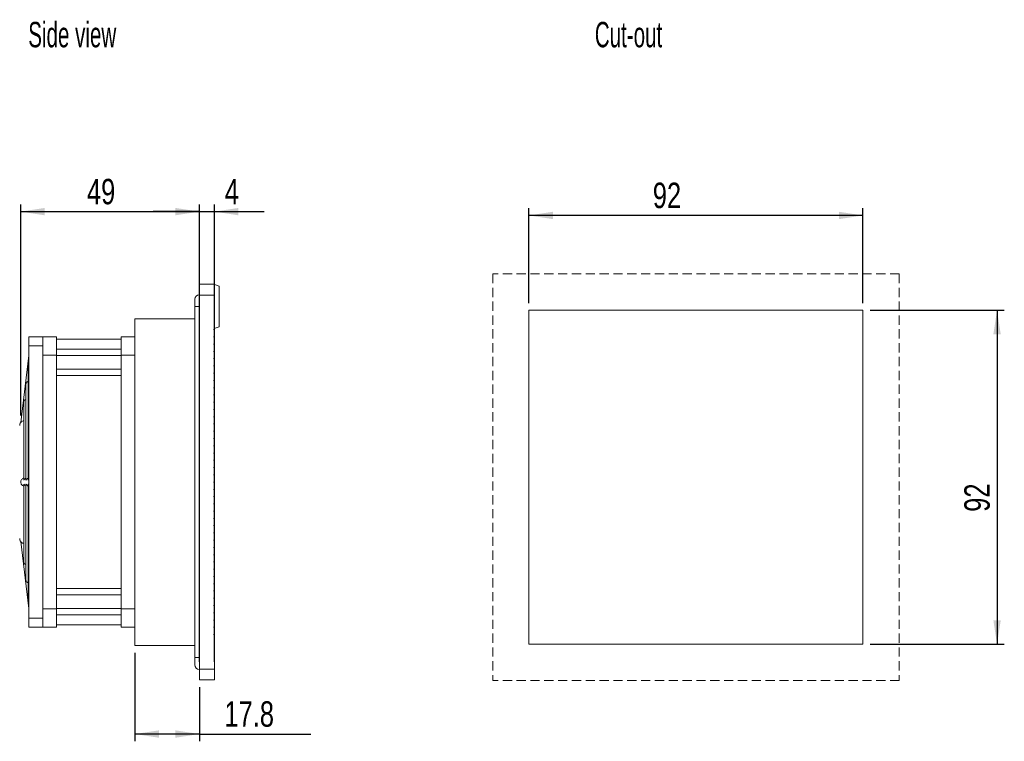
# Model space of a CAD drawing. Header units: millimetres. Extents: x 58 to 529, y 70 to 384.
# Tile 5 of 5: x 257 to 529, y 185 to 384. Entities that reach past the tile are written whole.
import ezdxf

# ---------------------------------------------------------------- set-up
doc = ezdxf.new("R2010")
doc.units = ezdxf.units.MM
doc.header["$LTSCALE"] = 2
doc.linetypes.add('HIDDEN', pattern=[1.905, 1.27, -0.635])
doc.layers.add('AA', color=7, linetype='Continuous')
doc.styles.add('SLDTEXTSTYLE0', font='TXT', dxfattribs={"width": 0.75})
doc.styles.add('SLDTEXTSTYLE1', font='TXT', dxfattribs={"width": 0.605})
doc.dimstyles.new('SLDDIMSTYLE0', dxfattribs={"dimtxt": 7, "dimasz": 6.604, "dimexe": 0, "dimexo": 0.0625, "dimgap": 1.75, "dimtad": 1, "dimrnd": 1e-09, "dimzin": 12, "dimdsep": 46, "dimtxsty": 'SLDTEXTSTYLE0', "dimsah": 1, "dimcen": 0.09, "dimadec": 0, "dimazin": 3, "dimtfac": 1, "dimtofl": 0, "dimtmove": 0, "dimatfit": 3, "dimfxl": 1, "dimfrac": 2, "dimtolj": 1, "dimtzin": 12, "dimarcsym": 0})
doc.dimstyles.new('SLDDIMSTYLE1', dxfattribs={"dimtxt": 7, "dimasz": 6.604, "dimexe": 0, "dimexo": 0.0625, "dimgap": 1.75, "dimtad": 1, "dimdec": 0, "dimrnd": 1e-09, "dimzin": 12, "dimdsep": 46, "dimtxsty": 'SLDTEXTSTYLE0', "dimsah": 1, "dimcen": 0.09, "dimadec": 0, "dimazin": 3, "dimtfac": 1, "dimtmove": 0, "dimatfit": 0, "dimfxl": 1, "dimfrac": 2, "dimtolj": 1, "dimtzin": 12, "dimarcsym": 0})
doc.dimstyles.new('SLDDIMSTYLE2', dxfattribs={"dimtxt": 7, "dimasz": 6.604, "dimexe": 0, "dimexo": 0.0625, "dimgap": 1.75, "dimtad": 1, "dimdec": 0, "dimrnd": 1e-09, "dimzin": 12, "dimdsep": 46, "dimtxsty": 'SLDTEXTSTYLE0', "dimsah": 1, "dimcen": 0.09, "dimadec": 0, "dimazin": 3, "dimtfac": 1, "dimtdec": 0, "dimtofl": 0, "dimtmove": 0, "dimatfit": 3, "dimfxl": 1, "dimfrac": 2, "dimtolj": 1, "dimtzin": 12, "dimarcsym": 0})
doc.dimstyles.new('SLDDIMSTYLE3', dxfattribs={"dimtxt": 7, "dimasz": 6.604, "dimexe": 0, "dimexo": 0.0625, "dimgap": 1.75, "dimtad": 1, "dimdec": 1, "dimrnd": 1e-09, "dimzin": 12, "dimdsep": 46, "dimtxsty": 'SLDTEXTSTYLE0', "dimsah": 1, "dimcen": 0.09, "dimadec": 0, "dimazin": 3, "dimtfac": 1, "dimtdec": 1, "dimtofl": 0, "dimtmove": 0, "dimatfit": 3, "dimfxl": 1, "dimfrac": 2, "dimtolj": 1, "dimtzin": 12, "dimarcsym": 0})

# ---------------------------------------------------------------- blocks, each defined once
blk = doc.blocks.new('*D1')
at = {"layer": 'AA'}
for p, q in [((397.68, 305.83), (397.68, 331.95)), ((489.68, 305.83), (489.68, 331.95)), ((489.68, 329.95), (397.68, 329.95))]:
    blk.add_line(p, q, dxfattribs=at)
for points in [[(397.68, 329.95), (404.29, 328.94), (404.29, 330.97)], [(489.68, 329.95), (483.08, 330.97), (483.08, 328.94)]]:
    blk.add_solid(points, dxfattribs=at)
at = {"layer": 'AA', "insert": (431.79, 338.98, 0.1), "char_height": 7, "attachment_point": 1, "style": 'SLDTEXTSTYLE0'}
blk.add_mtext('92', dxfattribs=at)
blk = doc.blocks.new('*D2')
at = {"layer": 'AA'}
for p, q in [((491.68, 303.83), (528.63, 303.83)), ((526.63, 303.83), (526.63, 211.83)), ((491.68, 211.83), (528.63, 211.83))]:
    blk.add_line(p, q, dxfattribs=at)
for points in [[(526.63, 303.83), (525.62, 297.23), (527.65, 297.23)], [(526.63, 211.83), (527.65, 218.43), (525.62, 218.43)]]:
    blk.add_solid(points, dxfattribs=at)
at = {"layer": 'AA', "insert": (517.61, 248.31, 0.1), "char_height": 7, "attachment_point": 1, "rotation": 90, "style": 'SLDTEXTSTYLE0'}
blk.add_mtext('92', dxfattribs=at)
blk = doc.blocks.new('*D5')
at = {"layer": 'AA'}
for p, q in [((306.88, 331.01), (294.18, 331.01)), ((306.88, 207.01), (306.88, 333.01)), ((306.88, 331.01), (311.03, 331.01)), ((311.03, 207.01), (311.03, 333.01)), ((311.03, 331.01), (324.73, 331.01))]:
    blk.add_line(p, q, dxfattribs=at)
for points in [[(306.88, 331.01), (300.27, 332.02), (300.27, 329.99)], [(311.03, 331.01), (317.63, 329.99), (317.63, 332.02)]]:
    blk.add_solid(points, dxfattribs=at)
at = {"layer": 'AA', "insert": (313.87, 340.03, 0.1), "char_height": 7, "attachment_point": 1, "style": 'SLDTEXTSTYLE0'}
blk.add_mtext('4', dxfattribs=at)
blk = doc.blocks.new('*D6')
at = {"layer": 'AA'}
for p, q in [((257.66, 274.89), (257.66, 333.01)), ((257.66, 331.01), (306.88, 331.01)), ((306.88, 313.01), (306.88, 333.01))]:
    blk.add_line(p, q, dxfattribs=at)
for points in [[(257.66, 331.01), (264.26, 329.99), (264.26, 332.02)], [(306.88, 331.01), (300.27, 332.02), (300.27, 329.99)]]:
    blk.add_solid(points, dxfattribs=at)
at = {"layer": 'AA', "insert": (275.9, 340.03, 0.1), "char_height": 7, "attachment_point": 1, "style": 'SLDTEXTSTYLE0'}
blk.add_mtext('49', dxfattribs=at)
blk = doc.blocks.new('*D7')
at = {"layer": 'AA'}
for p, q in [((289.13, 209.51), (289.13, 185.1)), ((306.88, 200.01), (306.88, 185.1)), ((306.88, 187.1), (289.13, 187.1)), ((306.88, 187.1), (337.56, 187.1))]:
    blk.add_line(p, q, dxfattribs=at)
for points in [[(289.13, 187.1), (295.73, 186.08), (295.73, 188.12)], [(306.88, 187.1), (300.27, 188.12), (300.27, 186.08)]]:
    blk.add_solid(points, dxfattribs=at)
at = {"layer": 'AA', "insert": (313.77, 196.12, 0.1), "char_height": 7, "attachment_point": 1, "style": 'SLDTEXTSTYLE0'}
blk.add_mtext('17.8', dxfattribs=at)

msp = doc.modelspace()

# ---------------------------------------------------------------- linework, layer by layer
at = {"color": 7, "linetype": 'Continuous', "lineweight": 15}
for p, q in [((306.877, 311.008), (306.877, 308.008)), ((306.877, 311.008), (311.027, 311.008)), ((311.027, 311.008), (311.027, 308.008)), ((312.327, 310.483), (311.027, 310.954)), ((312.327, 310.483), (312.327, 299.283)), ((305.627, 306.858), (305.627, 304.858)), ((306.877, 308.008), (311.027, 308.008)), ((306.877, 308.008), (306.877, 205.008)), ((311.027, 308.008), (311.027, 299.102)), ((305.627, 304.858), (305.627, 208.158)), ((289.127, 301.508), (305.627, 301.508)), ((289.127, 301.508), (289.127, 211.508)), ((312.327, 299.283), (310.904, 298.768)), ((263.727, 296.508), (259.927, 296.508)), ((259.927, 296.508), (259.927, 294.008)), ((267.537, 296.508), (263.727, 296.508)), ((263.727, 294.008), (263.727, 296.508)), ((267.537, 291.428), (267.537, 296.508)), ((285.317, 295.878), (267.537, 295.878)), ((289.127, 296.508), (285.317, 296.508)), ((285.317, 296.508), (285.317, 291.428)), ((311.027, 297.914), (311.027, 297.102)), ((311.027, 295.914), (311.027, 295.102)), ((259.927, 294.008), (263.727, 294.008)), ((259.927, 294.008), (259.927, 219.008)), ((263.727, 219.008), (263.727, 294.008)), ((285.317, 293.105), (267.537, 293.105)), ((311.027, 293.914), (311.027, 293.102)), ((259.927, 291.373), (257.658, 272.893)), ((263.727, 291.428), (267.537, 291.428)), ((263.727, 291.428), (263.727, 221.588)), ((267.537, 291.428), (267.537, 221.588)), ((267.537, 291.377), (285.317, 291.377)), ((285.317, 291.428), (289.127, 291.428)), ((285.317, 221.588), (285.317, 291.428)), ((311.027, 291.914), (311.027, 291.102)), ((285.317, 287.567), (267.537, 287.567)), ((311.027, 289.914), (311.027, 289.102)), ((311.027, 287.914), (311.027, 287.102)), ((267.537, 285.84), (285.317, 285.84)), ((311.027, 285.914), (311.027, 285.102)), ((311.027, 283.914), (311.027, 283.102)), ((311.027, 281.914), (311.027, 281.102)), ((311.027, 279.914), (311.027, 279.102)), ((311.027, 277.914), (311.027, 277.102)), ((311.027, 275.914), (311.027, 275.102)), ((311.027, 273.914), (311.027, 273.102)), ((311.027, 271.914), (311.027, 271.102)), ((311.027, 269.914), (311.027, 269.102)), ((311.027, 267.914), (311.027, 267.102)), ((311.027, 265.914), (311.027, 265.102)), ((311.027, 263.914), (311.027, 263.102)), ((311.027, 261.914), (311.027, 261.102)), ((311.027, 259.914), (311.027, 259.102)), ((311.027, 257.914), (311.027, 257.102)), ((311.027, 255.914), (311.027, 255.102)), ((311.027, 253.914), (311.027, 253.102)), ((311.027, 251.914), (311.027, 251.102)), ((311.027, 249.914), (311.027, 249.102)), ((311.027, 247.914), (311.027, 247.102)), ((311.027, 245.914), (311.027, 245.102)), ((311.027, 243.914), (311.027, 243.102)), ((311.027, 241.914), (311.027, 241.102)), ((257.658, 240.123), (259.927, 221.643)), ((311.027, 239.914), (311.027, 239.102)), ((311.027, 237.914), (311.027, 237.102)), ((311.027, 235.914), (311.027, 235.102)), ((311.027, 233.914), (311.027, 233.102)), ((311.027, 231.914), (311.027, 231.102)), ((311.027, 229.914), (311.027, 229.102)), ((311.027, 227.914), (311.027, 227.102)), ((267.537, 227.176), (285.317, 227.176)), ((285.317, 225.449), (267.537, 225.449)), ((311.027, 225.914), (311.027, 225.102)), ((311.027, 223.914), (311.027, 223.102)), ((267.537, 221.588), (263.727, 221.588)), ((267.537, 221.639), (285.317, 221.639)), ((267.537, 216.508), (267.537, 221.588)), ((285.317, 219.912), (267.537, 219.912)), ((289.127, 221.588), (285.317, 221.588)), ((285.317, 221.588), (285.317, 216.508)), ((311.027, 221.914), (311.027, 221.102)), ((311.027, 219.914), (311.027, 219.102)), ((259.927, 219.008), (263.727, 219.008)), ((259.927, 219.008), (259.927, 216.508)), ((263.727, 216.508), (263.727, 219.008)), ((267.537, 217.138), (285.317, 217.138)), ((311.027, 217.914), (311.027, 217.102)), ((259.927, 216.508), (263.727, 216.508)), ((263.727, 216.508), (267.537, 216.508)), ((285.317, 216.508), (289.127, 216.508)), ((311.027, 215.914), (311.027, 215.102)), ((311.027, 213.914), (311.027, 205.008)), ((289.127, 211.508), (305.627, 211.508)), ((305.627, 208.158), (305.627, 206.158)), ((306.877, 205.008), (311.027, 205.008)), ((306.877, 205.008), (306.877, 202.008)), ((311.027, 205.008), (311.027, 202.008)), ((306.877, 202.008), (311.027, 202.008))]:
    msp.add_line(p, q, dxfattribs=at)
at = {"color": 8, "linetype": 'Continuous', "lineweight": 15}
for p, q in [((305.627, 304.858), (306.877, 304.858)), ((305.627, 208.158), (306.877, 208.158))]:
    msp.add_line(p, q, dxfattribs=at)
at = {"color": 7, "linetype": 'Continuous', "lineweight": 15}
for centre, radius, start, end in [((306.877, 306.858), 1.25, 90, 180), ((312.127, 298.508), 1.25, 151.64236, 208.35764), ((312.127, 296.508), 1.25, 151.64236, 208.35764), ((312.127, 294.508), 1.25, 151.64236, 208.35764), ((312.127, 292.508), 1.25, 151.64236, 208.35764), ((312.127, 290.508), 1.25, 151.64236, 208.35764), ((312.127, 288.508), 1.25, 151.64236, 208.35764), ((312.127, 286.508), 1.25, 151.64236, 208.35764), ((312.127, 284.508), 1.25, 151.64236, 208.35764), ((312.127, 282.508), 1.25, 151.64236, 208.35764), ((312.127, 280.508), 1.25, 151.64236, 208.35764), ((312.127, 278.508), 1.25, 151.64236, 208.35764), ((312.127, 276.508), 1.25, 151.64236, 208.35764), ((312.127, 274.508), 1.25, 151.64236, 208.35764), ((258.869, 272.008), 1.5, 143.81807, 178), ((312.127, 272.508), 1.25, 151.64236, 208.35764), ((312.127, 270.508), 1.25, 151.64236, 208.35764), ((312.127, 268.508), 1.25, 151.64236, 208.35764), ((312.127, 266.508), 1.25, 151.64236, 208.35764), ((312.127, 264.508), 1.25, 151.64236, 208.35764), ((312.127, 262.508), 1.25, 151.64236, 208.35764), ((312.127, 260.508), 1.25, 151.64236, 208.35764), ((312.127, 258.508), 1.25, 151.64236, 208.35764), ((312.127, 256.508), 1.25, 151.64236, 208.35764), ((312.127, 254.508), 1.25, 151.64236, 208.35764), ((312.127, 252.508), 1.25, 151.64236, 208.35764), ((312.127, 250.508), 1.25, 151.64236, 208.35764), ((312.127, 248.508), 1.25, 151.64236, 208.35764), ((312.127, 246.508), 1.25, 151.64236, 208.35764), ((312.127, 244.508), 1.25, 151.64236, 208.35764), ((312.127, 242.508), 1.25, 151.64236, 208.35764), ((258.869, 241.008), 1.5, 182, 216.16357), ((312.127, 240.508), 1.25, 151.64236, 208.35764), ((312.127, 238.508), 1.25, 151.64236, 208.35764), ((312.127, 236.508), 1.25, 151.64236, 208.35764), ((312.127, 234.508), 1.25, 151.64236, 208.35764), ((312.127, 232.508), 1.25, 151.64236, 208.35764), ((312.127, 230.508), 1.25, 151.64236, 208.35764), ((312.127, 228.508), 1.25, 151.64236, 208.35764), ((312.127, 226.508), 1.25, 151.64236, 208.35764), ((312.127, 224.508), 1.25, 151.64236, 208.35764), ((312.127, 222.508), 1.25, 151.64236, 208.35764), ((312.127, 220.508), 1.25, 151.64236, 208.35764), ((312.127, 218.508), 1.25, 151.64236, 208.35764), ((312.127, 216.508), 1.25, 151.64236, 208.35764), ((312.127, 214.508), 1.25, 151.64236, 208.35764), ((306.877, 206.158), 1.25, 180, 270)]:
    msp.add_arc(centre, radius, start, end, dxfattribs=at)
for points, knots in [([(259.927, 288.942), (259.894, 288.912), (259.822, 288.847), (259.756, 288.713), (259.708, 288.568), (259.693, 288.454), (259.692, 288.396), (259.691, 288.379)], [0, 0, 0, 0, 0.2333544, 0.5174414, 0.7414372, 0.9252169, 1, 1, 1, 1]), ([(259.691, 288.379), (259.691, 288.337), (259.691, 288.255), (259.691, 287.797), (259.691, 287.083), (259.691, 286.06), (259.691, 284.748), (259.691, 283.131), (259.691, 281.241), (259.691, 279.085), (259.691, 276.703), (259.691, 274.132), (259.691, 271.405), (259.691, 268.587), (259.691, 265.694), (259.691, 262.809), (259.691, 259.925), (259.691, 258.019), (259.691, 257.066)], [0, 0, 0, 0, 0.05843932, 0.11687382, 0.17865373, 0.24044451, 0.30467754, 0.36892145, 0.43445537, 0.49999998, 0.56553389, 0.63107851, 0.69531154, 0.75955545, 0.82133536, 0.88312613, 0.94155516, 1, 1, 1, 1]), ([(259.691, 284.21), (259.68, 284.208), (259.577, 284.194), (259.409, 284.087), (259.243, 283.928), (259.145, 283.75), (259.099, 283.604), (259.083, 283.491), (259.082, 283.432), (259.082, 283.415)], [0, 0, 0, 0, 0.03033556, 0.27472396, 0.56696618, 0.72730276, 0.85364629, 0.95755657, 1, 1, 1, 1]), ([(259.082, 283.415), (259.082, 283.378), (259.082, 283.303), (259.082, 282.912), (259.082, 282.305), (259.082, 281.44), (259.082, 280.334), (259.082, 278.972), (259.082, 277.382), (259.082, 275.57), (259.082, 273.568), (259.082, 271.409), (259.082, 269.118), (259.082, 266.751), (259.082, 264.321), (259.082, 261.896), (259.082, 259.471), (259.082, 257.868), (259.082, 257.066)], [0, 0, 0, 0, 0.0584742, 0.1169426, 0.1787287, 0.2405278, 0.3047451, 0.3689753, 0.4344813, 0.5, 0.565506, 0.6310246, 0.6952419, 0.7594722, 0.8212583, 0.8830573, 0.9415192, 1, 1, 1, 1]), ([(259.082, 279.242), (259.07, 279.241), (258.967, 279.227), (258.8, 279.12), (258.633, 278.963), (258.536, 278.785), (258.49, 278.64), (258.474, 278.527), (258.473, 278.468), (258.473, 278.451)], [0, 0, 0, 0, 0.0305564, 0.2753844, 0.5672422, 0.7272814, 0.8532969, 0.9572932, 1, 1, 1, 1]), ([(258.473, 278.451), (258.473, 278.418), (258.473, 278.351), (258.473, 278.026), (258.473, 277.527), (258.473, 276.74), (258.473, 275.593), (258.473, 273.992), (258.473, 272.234), (258.473, 270.434), (258.473, 268.685), (258.473, 266.831), (258.473, 264.708), (258.473, 262.315), (258.473, 259.691), (258.473, 257.933), (258.473, 257.066)], [0, 0, 0, 0, 0.0585335, 0.1170593, 0.1788636, 0.2406834, 0.3262354, 0.4127344, 0.4999918, 0.5654669, 0.6309578, 0.6951617, 0.7593818, 0.8417402, 0.9219933, 1, 1, 1, 1]), ([(257.658, 272.893), (257.664, 272.902), (257.679, 272.922), (257.823, 273.086), (258.076, 273.286), (258.352, 273.376), (258.473, 273.415)], [0, 0, 0, 0, 0.158024, 0.3861883, 0.7320556, 1, 1, 1, 1]), ([(258.473, 257.648), (258.37, 257.597), (258.143, 257.482), (257.883, 257.208), (257.719, 256.909), (257.662, 256.657), (257.658, 256.54), (257.658, 256.508)], [0, 0, 0, 0, 0.2241298, 0.5000921, 0.7770677, 0.938735, 1, 1, 1, 1]), ([(257.658, 256.508), (257.664, 256.425), (257.679, 256.221), (257.823, 255.893), (258.076, 255.576), (258.352, 255.43), (258.473, 255.366)], [0, 0, 0, 0, 0.15834549, 0.38642265, 0.73215788, 1, 1, 1, 1]), ([(258.473, 257.066), (258.474, 257.059), (258.478, 257.045), (258.515, 257.083), (258.602, 257.199), (258.773, 257.401), (258.978, 257.532), (259.082, 257.598)], [0, 0, 0, 0, 0.1053066, 0.2106448, 0.3791892, 0.685548, 1, 1, 1, 1]), ([(259.082, 255.421), (259.07, 255.426), (258.967, 255.47), (258.8, 255.609), (258.633, 255.778), (258.536, 255.906), (258.49, 255.962), (258.474, 255.966), (258.473, 255.954), (258.473, 255.95)], [0, 0, 0, 0, 0.0305564, 0.2753844, 0.5672422, 0.7272814, 0.8532969, 0.9572932, 1, 1, 1, 1]), ([(258.473, 255.95), (258.473, 255.3), (258.473, 253.999), (258.473, 252.034), (258.473, 250.07), (258.473, 247.878), (258.473, 245.537), (258.473, 243.131), (258.473, 241.124), (258.473, 239.494), (258.473, 238.203), (258.473, 237.097), (258.473, 236.097), (258.473, 235.286), (258.473, 234.722), (258.473, 234.617), (258.473, 234.565)], [0, 0, 0, 0, 0.0585335, 0.1170593, 0.1788636, 0.2406834, 0.3262354, 0.4127344, 0.4999918, 0.5654669, 0.6309578, 0.6951617, 0.7593818, 0.8417402, 0.9219933, 1, 1, 1, 1]), ([(259.082, 257.066), (259.084, 257.059), (259.087, 257.045), (259.124, 257.083), (259.212, 257.199), (259.383, 257.401), (259.588, 257.531), (259.691, 257.597)], [0, 0, 0, 0, 0.1051934, 0.2104082, 0.3797294, 0.6883565, 1, 1, 1, 1]), ([(259.691, 255.422), (259.68, 255.427), (259.577, 255.471), (259.409, 255.609), (259.243, 255.778), (259.145, 255.906), (259.099, 255.962), (259.083, 255.966), (259.082, 255.954), (259.082, 255.95)], [0, 0, 0, 0, 0.03033556, 0.27472396, 0.56696618, 0.72730276, 0.85364629, 0.95755657, 1, 1, 1, 1]), ([(259.082, 255.95), (259.082, 255.149), (259.082, 253.546), (259.082, 251.121), (259.082, 248.696), (259.082, 246.266), (259.082, 243.898), (259.082, 241.608), (259.082, 239.448), (259.082, 237.446), (259.082, 235.635), (259.082, 234.044), (259.082, 232.683), (259.082, 231.576), (259.082, 230.711), (259.082, 230.104), (259.082, 229.713), (259.082, 229.638), (259.082, 229.601)], [0, 0, 0, 0, 0.0584742, 0.1169426, 0.1787287, 0.2405278, 0.3047451, 0.3689753, 0.4344813, 0.5, 0.565506, 0.6310246, 0.6952419, 0.7594722, 0.8212583, 0.8830573, 0.9415192, 1, 1, 1, 1]), ([(259.691, 257.066), (259.693, 257.059), (259.697, 257.045), (259.734, 257.082), (259.799, 257.174), (259.883, 257.26), (259.927, 257.305)], [0, 0, 0, 0, 0.18644288, 0.37291537, 0.67420736, 1, 1, 1, 1]), ([(259.927, 255.712), (259.894, 255.744), (259.822, 255.814), (259.756, 255.906), (259.708, 255.962), (259.693, 255.967), (259.692, 255.954), (259.691, 255.951)], [0, 0, 0, 0, 0.2333544, 0.5174414, 0.7414372, 0.9252169, 1, 1, 1, 1]), ([(259.691, 255.951), (259.691, 254.998), (259.691, 253.092), (259.691, 250.208), (259.691, 247.322), (259.691, 244.43), (259.691, 241.611), (259.691, 238.885), (259.691, 236.313), (259.691, 233.931), (259.691, 231.776), (259.691, 229.885), (259.691, 228.268), (259.691, 226.957), (259.691, 225.933), (259.691, 225.219), (259.691, 224.761), (259.691, 224.679), (259.691, 224.638)], [0, 0, 0, 0, 0.05843932, 0.11687382, 0.17865373, 0.24044451, 0.30467754, 0.36892145, 0.43445537, 0.49999998, 0.56553389, 0.63107851, 0.69531154, 0.75955545, 0.82133536, 0.88312613, 0.94155516, 1, 1, 1, 1]), ([(258.473, 239.603), (258.37, 239.634), (258.142, 239.703), (257.884, 239.877), (257.715, 240.048), (257.668, 240.111), (257.654, 240.128), (257.658, 240.123), (257.658, 240.123)], [0, 0, 0, 0, 0.22407379, 0.49996707, 0.77687338, 0.93850029, 0.99974994, 1, 1, 1, 1]), ([(258.473, 234.565), (258.474, 234.522), (258.478, 234.436), (258.515, 234.285), (258.602, 234.095), (258.773, 233.893), (258.978, 233.812), (259.082, 233.77)], [0, 0, 0, 0, 0.1053066, 0.2106448, 0.3791892, 0.685548, 1, 1, 1, 1]), ([(259.082, 229.601), (259.084, 229.558), (259.087, 229.472), (259.124, 229.321), (259.212, 229.13), (259.383, 228.927), (259.588, 228.845), (259.691, 228.804)], [0, 0, 0, 0, 0.1051934, 0.2104082, 0.3797294, 0.6883565, 1, 1, 1, 1]), ([(259.691, 224.638), (259.693, 224.595), (259.697, 224.508), (259.734, 224.358), (259.799, 224.202), (259.883, 224.119), (259.927, 224.076)], [0, 0, 0, 0, 0.18644288, 0.37291537, 0.67420736, 1, 1, 1, 1])]:
    msp.add_open_spline(points, degree=3, knots=knots, dxfattribs=at)
at = {"layer": 'AA', "linetype": 'HIDDEN', "lineweight": 0}
for p, q in [((499.682, 313.831), (387.682, 313.831)), ((387.682, 313.831), (387.682, 201.831)), ((499.682, 313.831), (499.682, 201.831)), ((499.682, 201.831), (387.682, 201.831))]:
    msp.add_line(p, q, dxfattribs=at)
at = {"layer": 'AA', "lineweight": 0}
for p, q in [((489.682, 303.831), (397.682, 303.831)), ((397.682, 303.831), (397.682, 211.831)), ((489.682, 303.831), (489.682, 211.831)), ((489.682, 211.831), (397.682, 211.831))]:
    msp.add_line(p, q, dxfattribs=at)

# ---------------------------------------------------------------- texts
at = {"layer": 'AA', "char_height": 7, "attachment_point": 1, "style": 'SLDTEXTSTYLE1'}
for s, insert in [('Side view', (259.73, 383.272)), ('Cut-out', (415.819, 383.272))]:
    msp.add_mtext(s, dxfattribs=dict(at, insert=insert))

# ---------------------------------------------------------------- dimensions: what is measured, and where the dimension line sits
at = {"layer": 'AA'}
for base, p1, p2, dimstyle, picture, middle in [((306.877, 331.008), (257.658, 272.893), (306.877, 311.008), 'SLDDIMSTYLE2', '*D6', (283.92, 331.008)), ((311.027, 331.008), (306.877, 205.008), (311.027, 205.008), 'SLDDIMSTYLE1', '*D5', (319.301, 331.008)), ((397.682, 329.952), (489.682, 303.831), (397.682, 303.831), 'SLDDIMSTYLE0', '*D1', (439.802, 329.952)), ((289.12659306, 187.100406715), (306.87659306, 202.008138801), (289.12659306, 211.508138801), 'SLDDIMSTYLE3', '*D7', (325.666456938, 187.100406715))]:
    dim = msp.add_linear_dim(base=base, p1=p1, p2=p2, dimstyle=dimstyle, dxfattribs=at)
    dim.commit()
    dim.dimension.update_dxf_attribs({"geometry": picture, "text_midpoint": middle, "dimtype": 160})
dim = msp.add_linear_dim(base=(526.633, 211.831), p1=(489.682, 303.831), p2=(489.682, 211.831), angle=90, dimstyle='SLDDIMSTYLE0', dxfattribs=at)
dim.commit()
dim.dimension.update_dxf_attribs({"geometry": '*D2', "text_midpoint": (526.633, 256.322), "dimtype": 160})

doc.saveas('drawing.dxf')
